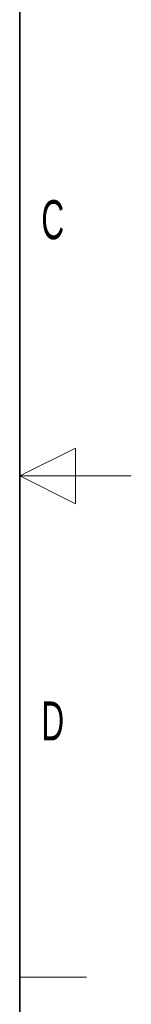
# Paper-space layout 'Blatt3' of a CAD drawing. Header units: millimetres. Extents: x 5 to 418, y 2 to 292.
# Tile 35 of 36: x 408 to 418, y 100 to 188. Entities that reach past the tile are written whole.
import ezdxf

# ---------------------------------------------------------------- set-up
doc = ezdxf.new("R2010")
doc.units = ezdxf.units.MM
doc.layers.add('SLD-0', color=7, linetype='Continuous')
doc.styles.add('SLDTEXTSTYLE0', font='TXT', dxfattribs={"width": 0.605})

psp = doc.layouts.new('Blatt3')

# ---------------------------------------------------------------- linework, layer by layer
at = {"layer": 'SLD-0', "lineweight": 35}
psp.add_line((408, 12), (408, 282.5), dxfattribs=at)
at = {"layer": 'SLD-0', "lineweight": 18}
for p, q in [((413, 149.75), (408, 147.25)), ((413, 144.75), (413, 149.75)), ((418, 147.25), (408, 147.25)), ((408, 147.25), (413, 144.75)), ((408, 102.25), (414, 102.25))]:
    psp.add_line(p, q, dxfattribs=at)

# ---------------------------------------------------------------- texts
at = {"layer": 'SLD-0', "char_height": 3.5, "attachment_point": 2, "style": 'SLDTEXTSTYLE0'}
for s, insert in [('C', (410.9597, 172.0011)), ('D', (410.9597, 127.0011))]:
    psp.add_mtext(s, dxfattribs=dict(at, insert=insert))

doc.saveas('drawing.dxf')
